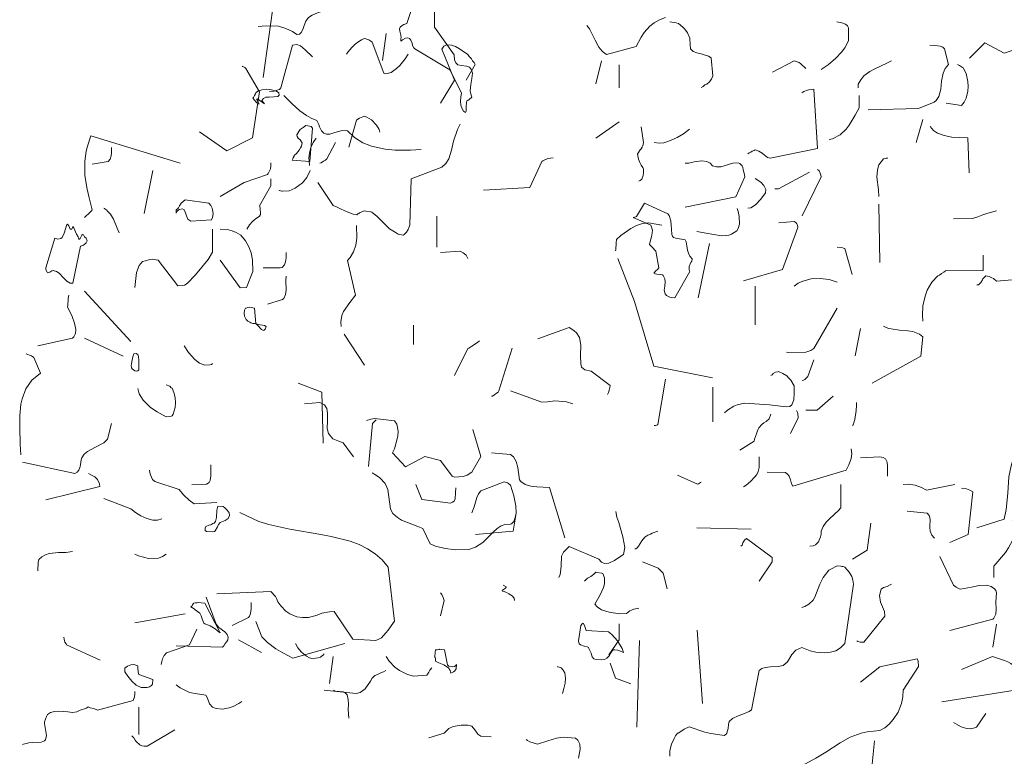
# Model space of a CAD drawing. Header units: metres. Extents: x 180716 to 180809, y 418548 to 418668.
# Tile 56 of 148: x 180795.976 to 180796.89, y 418576.659 to 418577.343. Entities that reach past the tile are written whole.
import ezdxf

# ---------------------------------------------------------------- set-up
doc = ezdxf.new("R2010")
doc.units = ezdxf.units.M
doc.layers.get('0').update_dxf_attribs({"color": 30, "lineweight": 0})
doc.layers.add('B-WE-GR-BOOM-SD', color=253, linetype='Continuous', lineweight=0)

# ---------------------------------------------------------------- blocks, each defined once
blk = doc.blocks.new('SGR-BOOM_S02_G_ZIJ-D')
at = {"flags": 128}
for points in [[(-1.4494, 7.6005), (-1.4072, 7.9041), (-1.3204, 7.9385), (-1.2659, 8.0342)], [(-1.468, 7.7898), (-1.438, 7.7932), (-1.3924, 7.791), (-1.3657, 7.7832), (-1.3401, 7.7721), (-1.3246, 7.7609), (-1.3146, 7.762), (-1.3079, 7.7676), (-1.3023, 7.7787), (-1.2968, 7.7943), (-1.2912, 7.8099), (-1.2812, 7.8232), (-1.2679, 7.8321), (-1.2478, 7.841), (-1.2256, 7.8477), (-1.1956, 7.8555), (-1.2178, 7.9667)], [(-0.9379, 7.745), (-0.9368, 7.7484), (-0.9379, 7.7584), (-0.9423, 7.7728), (-0.9434, 7.7817), (-0.9412, 7.7873), (-0.9334, 7.794), (-0.9268, 7.7973), (-0.9201, 7.7995), (-0.9156, 7.8017), (-0.8956, 7.8607)], [(-0.8133, 7.8551), (-0.8133, 7.7873), (-0.7399, 7.685), (-0.7388, 7.6661), (-0.7344, 7.655), (-0.7266, 7.6483), (-0.7132, 7.6449), (-0.6943, 7.6427), (-0.6832, 7.6394), (-0.6754, 7.6294), (-0.6721, 7.6171), (-0.6743, 7.5971), (-0.6788, 7.5749), (-0.681, 7.5515), (-0.6799, 7.5437), (-0.6743, 7.5282), (-0.6843, 7.5193), (-0.6888, 7.5148), (-0.6932, 7.5137), (-0.6943, 7.507), (-0.6954, 7.4915), (-0.6954, 7.4759), (-0.6977, 7.4703), (-0.7054, 7.4759), (-0.711, 7.4837), (-0.7155, 7.4981), (-0.7166, 7.5126), (-0.7155, 7.5282), (-0.7132, 7.5437), (-0.7566, 7.6294), (-0.8867, 7.7072), (-0.8901, 7.7106), (-0.8945, 7.7195), (-0.8967, 7.7283), (-0.9012, 7.7395), (-0.9056, 7.7461), (-0.9123, 7.7484), (-0.9212, 7.7473), (-0.9323, 7.7406), (-0.9379, 7.7361), (-0.9379, 7.745), (-0.9379, 7.745)], [(-0.2481, 7.7943), (-0.2381, 7.7809), (-0.2169, 7.7398), (-0.2025, 7.7131), (-0.1902, 7.6987), (-0.1836, 7.692), (-0.1747, 7.6864), (-0.0646, 7.7164), (-0.0457, 7.7509), (-0.0345, 7.7676), (-0.0134, 7.791), (0.0022, 7.8043), (0.0222, 7.8154), (0.0444, 7.8232)], [(0.0611, 7.8076), (0.0845, 7.8043), (0.0933, 7.801), (0.1089, 7.7876), (0.1167, 7.7798), (0.1267, 7.7665), (0.1345, 7.7465), (0.1356, 7.722), (0.1378, 7.7076), (0.1478, 7.6975), (0.1612, 7.692), (0.1768, 7.6886), (0.1923, 7.6831), (0.2046, 7.6797), (0.2146, 7.6742), (0.2201, 7.6064), (0.2157, 7.5941), (0.2068, 7.583), (0.1979, 7.5763), (0.1912, 7.573), (0.1845, 7.5674), (0.1768, 7.563)], [(0.6227, 7.6308), (0.6483, 7.6475), (0.6772, 7.6731), (0.6983, 7.6953), (0.7106, 7.7109), (0.7239, 7.7365), (0.7239, 7.7854), (0.7206, 7.7921), (0.7128, 7.7987), (0.6994, 7.8043), (0.6805, 7.8076)], [(-1.0065, 7.6642), (-0.9932, 7.7643)], [(-1.4258, 7.5485), (-1.4091, 7.5496), (-1.3969, 7.553), (-1.3891, 7.5563), (-1.3835, 7.5619), (-1.3401, 7.7209), (-1.3246, 7.7231), (-1.3112, 7.7187), (-1.2934, 7.7031), (-1.2667, 7.6775)], [(-1.1403, 7.6872), (-1.1347, 7.695), (-1.1203, 7.7117), (-1.108, 7.7239), (-1.0947, 7.735), (-1.0847, 7.7406), (-1.0747, 7.745), (-1.068, 7.7439), (-1.0569, 7.7406), (-1.0491, 7.7361), (-1.0446, 7.7317), (-1.0013, 7.6171), (-0.9935, 7.6149), (-0.9735, 7.6194), (-0.9546, 7.6338), (-0.9423, 7.6449), (-0.9223, 7.6705), (-0.9112, 7.6872)], [(-0.7908, 7.5051), (-0.7385, 7.5908), (-0.7863, 7.7064), (-0.7785, 7.7176), (-0.7685, 7.722), (-0.7496, 7.7209), (-0.7352, 7.7153), (-0.7207, 7.7076), (-0.6896, 7.6864), (-0.684, 7.6786), (-0.6762, 7.6697), (-0.6718, 7.6631), (-0.6662, 7.6564), (-0.6618, 7.6486), (-0.6951, 7.5908)], [(0.7973, 7.4807), (0.9841, 7.4851), (1.042, 7.5096), (1.0498, 7.5152), (1.0598, 7.5296), (1.0675, 7.5574), (1.0698, 7.5874), (1.0753, 7.6164), (1.0831, 7.6342), (1.0953, 7.6486), (1.0809, 7.7076), (1.0742, 7.7131), (1.0642, 7.7176), (1.0542, 7.7187), (1.042, 7.7198), (1.0264, 7.7209)], [(1.1732, 7.6731), (1.2299, 7.7298), (1.3022, 7.6909), (1.3322, 7.7009), (1.3534, 7.7031), (1.3901, 7.6975), (1.4045, 7.6931), (1.4179, 7.6864), (1.548, 7.6909)], [(-1.686, 7.3984), (-1.5848, 7.3283), (-1.4892, 7.3761), (-1.4636, 7.5474), (-1.5136, 7.6342), (-1.5181, 7.6375), (-1.5225, 7.6408), (-1.5259, 7.6419), (-1.527, 7.643)], [(-0.2136, 7.5774), (-0.1936, 7.6631)], [(-0.128, 7.5619), (-0.128, 7.6475)], [(0.4414, 7.6208), (0.5226, 7.6631), (0.5404, 7.6564), (0.5471, 7.6519), (0.566, 7.6342)], [(0.7595, 7.5619), (0.7595, 7.5763), (0.7695, 7.5919), (0.7817, 7.6064), (0.804, 7.623), (0.8218, 7.633), (0.8663, 7.6542), (0.884, 7.6631)], [(1.0865, 7.5051), (1.1432, 7.4963), (1.1532, 7.5085), (1.161, 7.5241), (1.1676, 7.5496), (1.1687, 7.5674), (1.1676, 7.5863), (1.161, 7.6152), (1.1498, 7.6364), (1.1476, 7.6375), (1.1443, 7.6408), (1.1365, 7.6453), (1.1287, 7.6486)], [(-1.4772, 7.5437), (-1.4695, 7.5493), (-1.4539, 7.5549), (-1.4361, 7.5571), (-1.4183, 7.5549), (-1.4005, 7.5493), (-1.3916, 7.5437), (-1.3905, 7.5348), (-1.3949, 7.5304), (-1.4094, 7.5293), (-1.4272, 7.5282), (-1.4394, 7.5271), (-1.4483, 7.5226), (-1.455, 7.5148), (-1.4439, 7.5026), (-1.4706, 7.5215), (-1.4739, 7.5204), (-1.4639, 7.5015), (-1.4695, 7.5048), (-1.4728, 7.507), (-1.4872, 7.5237), (-1.485, 7.5259), (-1.4817, 7.5337), (-1.4784, 7.5404), (-1.4772, 7.5437), (-1.4772, 7.5437)], [(-1.3724, 7.5341), (-1.3413, 7.5029), (-1.3135, 7.4773), (-1.289, 7.4596), (-1.2712, 7.4495), (-1.2501, 7.4406), (-1.2423, 7.4262), (-1.2401, 7.4173), (-1.2334, 7.4028), (-1.2245, 7.3939), (-1.2145, 7.3906), (-1.2022, 7.3906), (-1.1833, 7.3962), (-1.1555, 7.4039), (-1.1366, 7.4028), (-1.1099, 7.3773), (-1.0799, 7.3584), (-1.0477, 7.345), (-0.9965, 7.3339), (-0.9598, 7.3306), (-0.902, 7.3306), (-0.8631, 7.3328)], [(0.3502, 7.3172), (0.3547, 7.3205), (0.3614, 7.3239), (0.3669, 7.3272), (0.3736, 7.3294), (0.378, 7.3317), (0.3914, 7.3272), (0.4036, 7.3194), (0.4114, 7.3139), (0.4236, 7.3039), (0.4337, 7.3005), (0.6094, 7.3372), (0.5949, 7.5574), (0.586, 7.5563), (0.5771, 7.5552), (0.5716, 7.5541), (0.5582, 7.5485), (0.5515, 7.5441)], [(0.6527, 7.3706), (0.665, 7.3728), (0.6928, 7.3873), (0.715, 7.4084), (0.7272, 7.424), (0.7484, 7.4607), (0.7639, 7.4885), (0.7639, 7.5341)], [(-1.3338, 7.3113), (-1.326, 7.318), (-1.3204, 7.3247), (-1.316, 7.3313), (-1.3104, 7.3391), (-1.3071, 7.3458), (-1.3049, 7.358), (-1.3093, 7.3658), (-1.3126, 7.3691), (-1.3193, 7.3758), (-1.3227, 7.3814), (-1.3249, 7.388), (-1.3171, 7.4003), (-1.3115, 7.407), (-1.3015, 7.4147), (-1.296, 7.4181), (-1.2915, 7.4225), (-1.2837, 7.4214), (-1.2715, 7.4192), (-1.2659, 7.4125), (-1.2759, 7.2891), (-1.3416, 7.2935), (-1.3393, 7.2991), (-1.3382, 7.3024), (-1.3349, 7.308), (-1.3338, 7.3113), (-1.3338, 7.3113)], [(-1.247, 7.2112), (-1.1892, 7.1256), (-1.1747, 7.1189), (-1.1603, 7.1111), (-1.138, 7.1011), (-1.1147, 7.0933), (-1.1014, 7.0911), (-1.098, 7.0945), (-1.0947, 7.0956), (-1.0913, 7.0978), (-1.0836, 7.1011), (-1.0747, 7.1056), (-1.068, 7.1045), (-1.0502, 7.1022), (-1.0457, 7.1), (-1.0257, 7.0844), (-1.0001, 7.0578), (-0.9801, 7.0388), (-0.9557, 7.0233), (-0.9479, 7.0188), (-0.929, 7.0144), (-0.9256, 7.0177), (-0.9201, 7.0233), (-0.9167, 7.0266), (-0.9112, 7.0366), (-0.9067, 7.0455), (-0.9045, 7.0522), (-0.9001, 7.2246), (-0.7855, 7.2679), (-0.7711, 7.2813), (-0.7599, 7.2991), (-0.7499, 7.3302), (-0.7421, 7.3636), (-0.7277, 7.407), (-0.7177, 7.427)], [(-1.1314, 7.3413), (-1.1025, 7.4425), (-1.098, 7.4459), (-1.0913, 7.4492), (-1.0858, 7.4525), (-1.0791, 7.4548), (-1.0747, 7.457), (-1.0647, 7.4537), (-1.0469, 7.4437), (-1.028, 7.4236), (-1.0191, 7.4081), (-1.0157, 7.3981)], [(-0.2136, 7.375), (-0.128, 7.4362)], [(0.9752, 7.3595), (0.9997, 7.4451)], [(-0.0546, 7.216), (-0.049, 7.2182), (-0.0434, 7.2227), (-0.0379, 7.2371), (-0.0368, 7.2471), (-0.0368, 7.2605), (-0.0401, 7.266), (-0.0457, 7.2749), (-0.0512, 7.285), (-0.0557, 7.2972), (-0.059, 7.3161), (-0.0523, 7.3283), (-0.049, 7.3317), (-0.0457, 7.3361), (-0.0423, 7.3417), (-0.039, 7.3472), (-0.0368, 7.3595), (-0.0457, 7.4173)], [(0.0022, 7.3595), (0.0211, 7.3572), (0.0389, 7.3584), (0.0633, 7.3661), (0.0878, 7.3773), (0.1111, 7.3917), (0.1334, 7.4084)], [(1.0275, 7.4184), (1.0397, 7.4039), (1.0542, 7.3939), (1.0798, 7.385), (1.1076, 7.3795), (1.1376, 7.3773), (1.1676, 7.3761), (1.1721, 7.246)], [(-2.1134, 7.0811), (-2.1045, 7.0889), (-2.1, 7.0922), (-2.0945, 7.0978), (-2.0878, 7.1045), (-2.0844, 7.1089), (-2.0956, 7.1534), (-2.1033, 7.1856), (-2.1111, 7.2368), (-2.1122, 7.2902), (-2.1067, 7.3269), (-2.1022, 7.3458), (-2.0889, 7.3836), (-1.7575, 7.2824)], [(-1.2768, 7.2738), (-1.279, 7.2927), (-1.2801, 7.2994), (-1.2779, 7.3205), (-1.2723, 7.3406), (-1.2634, 7.3595), (-1.2523, 7.375)], [(-1.2389, 7.2827), (-1.2345, 7.2838), (-1.2256, 7.2894), (-1.2178, 7.2939), (-1.2134, 7.2983), (-1.1811, 7.3595)], [(-2.0844, 7.2791), (-2.0244, 7.2891), (-2.0177, 7.2969), (-2.0133, 7.3102), (-2.0122, 7.3213), (-2.0122, 7.3402)], [(-1.6085, 7.159), (-1.5206, 7.2112), (-1.4339, 7.2401), (-1.4305, 7.2435), (-1.4227, 7.2613), (-1.4205, 7.2724), (-1.4205, 7.2835)], [(-0.6317, 7.1826), (-0.4594, 7.1915), (-0.4149, 7.2883), (-0.4115, 7.2916), (-0.3926, 7.2994), (-0.3826, 7.3016), (-0.3726, 7.3027)], [(0.1178, 7.1193), (0.3058, 7.1571), (0.3391, 7.2316), (0.338, 7.2405), (0.3358, 7.2494), (0.3336, 7.2583), (0.3313, 7.2672), (0.3291, 7.2727), (0.3202, 7.2816), (0.3147, 7.2838), (0.2946, 7.2827), (0.2502, 7.2694), (0.2346, 7.2683), (0.219, 7.2727), (0.2101, 7.2827), (0.1979, 7.2883), (0.179, 7.2905), (0.1512, 7.2872), (0.1312, 7.2827), (0.1178, 7.2827)], [(0.8362, 7.1582), (0.8351, 7.1838), (0.8296, 7.2305), (0.8318, 7.2583), (0.8373, 7.2761), (0.854, 7.2983), (0.8607, 7.2994), (0.864, 7.3005), (0.8674, 7.3016), (0.8685, 7.3027)], [(-1.8909, 7.0956), (-1.8587, 7.2546)], [(-1.3905, 7.1823), (-1.3894, 7.1812), (-1.3805, 7.179), (-1.3772, 7.1779), (-1.3527, 7.1801), (-1.3304, 7.189), (-1.3038, 7.209), (-1.2871, 7.229), (-1.2748, 7.2546)], [(0.4503, 7.1871), (0.4648, 7.1871), (0.5793, 7.2494)], [(0.5526, 7.087), (0.6227, 7.2316), (0.6216, 7.2382), (0.6194, 7.2449), (0.6149, 7.2538), (0.6094, 7.2594)], [(-1.5106, 7.0377), (-1.5006, 7.0533), (-1.4895, 7.0655), (-1.4795, 7.0744), (-1.4628, 7.0856), (-1.4594, 7.0922), (-1.4606, 7.1167), (-1.4628, 7.1234), (-1.4205, 7.1979), (-1.4205, 7.2246)], [(0.3502, 7.1148), (0.3614, 7.117), (0.3792, 7.1281), (0.3992, 7.1482), (0.4159, 7.1726), (0.417, 7.1849), (0.4103, 7.1993), (0.3981, 7.2116), (0.378, 7.226)], [(-1.7719, 7.1089), (-1.7675, 7.1122), (-1.7642, 7.1167), (-1.7597, 7.1245), (-1.7542, 7.1334), (-1.7386, 7.1467), (-1.6518, 7.1334), (-1.6441, 7.1256), (-1.6385, 7.1156), (-1.6363, 7.1034), (-1.6352, 7.0945), (-1.6374, 7.0811), (-1.6407, 7.0722), (-1.7175, 7.0667), (-1.7286, 7.0744), (-1.7341, 7.0867), (-1.7397, 7.1011), (-1.7441, 7.11), (-1.7508, 7.1122), (-1.7608, 7.11), (-1.7686, 7.1045), (-1.7719, 7.0967), (-1.7719, 7.1089), (-1.7719, 7.1089)], [(-0.076, 7.0811), (-0.0704, 7.0822), (-0.066, 7.0833), (-0.0627, 7.0844), (-0.0337, 7.1334), (0.053, 7.0945), (0.0586, 7.0878), (0.0641, 7.0678), (0.0652, 7.0522), (0.0664, 7.0377), (0.0686, 7.0177), (0.0708, 7.011), (0.0741, 7.0066), (0.083, 7.0044), (0.1175, 6.9977), (0.1208, 6.9899), (0.1242, 6.9755), (0.1264, 6.9588), (0.1297, 6.9477), (0.1353, 6.9365), (0.1442, 6.9276), (0.142, 6.9187), (0.1386, 6.9132), (0.1331, 6.8987), (0.132, 6.8921), (0.1331, 6.8854), (0.1353, 6.8798), (0.0797, 6.782), (0.0664, 6.7831), (0.0608, 6.7842), (0.0486, 6.7909), (0.043, 6.7975), (0.0397, 6.8109), (0.0419, 6.8253), (0.043, 6.842), (0.0419, 6.8531), (0.0363, 6.8654), (0.033, 6.8676), (0.0263, 6.8687), (0.0119, 6.8698), (0.0063, 6.8709), (0.0018, 6.8743), (0.0085, 6.882), (0.0152, 6.8876), (0.0196, 6.8932), (0.0085, 6.9554), (0.003, 6.9621), (-0.0004, 6.9655), (-0.0037, 6.9688), (-0.0148, 6.9799), (-0.0126, 6.991), (-0.007, 7.0088), (-0.0048, 7.0233), (-0.0037, 7.0333), (-0.0104, 7.0522), (-0.076, 7.0811)], [(0.8362, 7.1304), (0.8407, 6.9135)], [(1.201, 6.8301), (1.2066, 6.8301), (1.2099, 6.8334), (1.2155, 6.839), (1.2221, 6.849), (1.2232, 6.8523), (1.2344, 6.8635), (1.2466, 6.8612), (1.2566, 6.8568), (1.2622, 6.8535), (1.2733, 6.8446), (1.3889, 6.8546)], [(-2.0411, 7.1156), (-2.0388, 7.1145), (-2.0377, 7.1122), (-2.03, 7.1078), (-2.0288, 7.1056), (-2.0166, 7.0933), (-2.0055, 7.0744), (-1.991, 7.0411), (-1.9844, 7.0233)], [(0.1612, 7.0281), (0.1957, 7.0225), (0.2246, 7.0169), (0.2524, 7.0125), (0.2802, 7.0147), (0.2891, 7.0181), (0.3091, 7.0314), (0.3147, 7.0403), (0.3191, 7.0559), (0.318, 7.0848), (0.3147, 7.1026), (0.3102, 7.1137)], [(1.1143, 7.0759), (1.1843, 7.077), (1.2043, 7.0826), (1.2232, 7.0903), (1.2421, 7.097), (1.2733, 7.1048)], [(-0.8041, 6.9702), (-0.8041, 7.0859)], [(-0.1413, 6.9569), (-0.1402, 6.9602), (-0.1391, 6.9869), (-0.1369, 6.9991), (-0.1213, 7.0136), (-0.0846, 7.0403), (-0.0635, 7.0503), (-0.0412, 7.0581), (-0.0179, 7.0614), (0.0311, 7.0525)], [(0.3347, 6.8457), (0.4792, 6.8879), (0.536, 7.0436), (0.5349, 7.0525), (0.5326, 7.057), (0.5282, 7.0625), (0.5226, 7.0659), (0.4659, 7.0614)], [(-2.2568, 6.8932), (-2.2235, 7.0044), (-2.2123, 6.9999), (-2.2012, 7.0022), (-2.1957, 7.0066), (-2.1879, 7.0222), (-2.1779, 7.0544), (-2.1756, 7.0555), (-2.1712, 7.05), (-2.1656, 7.0377), (-2.1601, 7.0377), (-2.1567, 7.0466), (-2.1523, 7.0422), (-2.1423, 7.0188), (-2.1367, 7.0088), (-2.1334, 6.9988), (-2.1289, 7.0022), (-2.1234, 7.0144), (-2.12, 7.0177), (-2.1167, 7.0166), (-2.1134, 7.0088), (-2.1067, 7.0044), (-2.1033, 6.9944), (-2.1067, 6.9866), (-2.1167, 6.9777), (-2.1278, 6.9743), (-2.1567, 6.8364), (-2.1667, 6.8364), (-2.179, 6.8442), (-2.1912, 6.8565), (-2.2068, 6.8743), (-2.2168, 6.8798), (-2.229, 6.8832), (-2.2346, 6.882), (-2.2379, 6.8798), (-2.2412, 6.8776), (-2.249, 6.8754), (-2.2501, 6.8776), (-2.2524, 6.8787), (-2.2557, 6.8843), (-2.2568, 6.8898), (-2.2568, 6.8932), (-2.2568, 6.8932)], [(-1.9254, 6.8209), (-1.9199, 6.8765), (-1.9098, 6.9021), (-1.8976, 6.9176), (-1.8865, 6.9199), (-1.8698, 6.9243), (-1.8598, 6.9254), (-1.8398, 6.9221), (-1.7664, 6.8264), (-1.7475, 6.8276), (-1.7419, 6.8287), (-1.7319, 6.8353), (-1.7008, 6.8676), (-1.6541, 6.9243), (-1.6374, 6.9521), (-1.6374, 7.0377)], [(-1.6085, 6.9221), (-1.5351, 6.8198), (-1.5117, 6.8209), (-1.4884, 6.8798), (-1.4895, 6.9232), (-1.4939, 6.9488), (-1.5028, 6.9721), (-1.5151, 6.9944), (-1.5328, 7.0144), (-1.5495, 7.0255), (-1.5651, 7.0311), (-1.5829, 7.0355), (-1.6085, 7.0377)], [(-1.1603, 6.6763), (-1.1614, 6.693), (-1.157, 6.7163), (-1.1514, 6.7319), (-1.128, 6.7653), (-1.1069, 6.792), (-1.1358, 6.921), (-1.1258, 6.9321), (-1.1136, 6.9532), (-1.1058, 6.9777), (-1.1014, 7.0033), (-1.1025, 7.0511)], [(-1.4494, 6.8932), (-1.386, 6.8932), (-1.3783, 6.8954), (-1.3705, 6.9043), (-1.366, 6.9165), (-1.3638, 6.931), (-1.3638, 6.951)], [(-0.7908, 6.9502), (-0.7185, 6.9558), (-0.7062, 6.9491), (-0.6962, 6.9402), (-0.6918, 6.9335), (-0.6896, 6.928)], [(0.1656, 6.7823), (0.2079, 6.9836)], [(0.6816, 6.9702), (0.6994, 6.9691), (0.705, 6.9669), (0.7106, 6.9658), (0.7384, 6.869)], [(-0.1324, 6.928), (-0.0701, 6.7689), (0.001, 6.5287), (0.219, 6.4854)], [(0.9997, 6.6955), (0.9986, 6.7178), (1.0008, 6.7523), (1.0086, 6.7878), (1.0164, 6.8101), (1.0331, 6.8401), (1.0564, 6.8635), (1.062, 6.8668), (1.0698, 6.8724), (1.0787, 6.8779), (1.0842, 6.8824), (1.2244, 6.8835), (1.2244, 6.9402)], [(-1.4339, 6.7586), (-1.3772, 6.7764), (-1.3727, 6.7797), (-1.3671, 6.7942), (-1.3638, 6.8109), (-1.3649, 6.8465), (-1.3638, 6.8631)], [(0.5226, 6.8257), (0.5371, 6.8368), (0.5549, 6.8446), (0.586, 6.8523), (0.6194, 6.8546), (0.6527, 6.8501), (0.6816, 6.8401)], [(-2.1134, 6.8064), (-1.941, 6.6196)], [(0.378, 6.6822), (0.378, 6.8257)], [(-2.2868, 6.604), (-2.1578, 6.6329), (-2.1523, 6.6374), (-2.1467, 6.6496), (-2.1456, 6.6641), (-2.1501, 6.6885), (-2.159, 6.713), (-2.1756, 6.7486), (-2.1745, 6.7519), (-2.1734, 6.7797), (-2.1712, 6.792)], [(-1.5151, 6.7441), (-1.5128, 6.7441), (-1.5062, 6.7464), (-1.5006, 6.7475), (-1.4939, 6.7464), (-1.4817, 6.7441), (-1.4761, 6.6874), (-1.4683, 6.683), (-1.4439, 6.6796), (-1.4383, 6.6763), (-1.4417, 6.6663), (-1.4461, 6.6618), (-1.4483, 6.6607), (-1.4561, 6.6641), (-1.4606, 6.6696), (-1.4661, 6.6752), (-1.4772, 6.6863), (-1.4884, 6.6874), (-1.495, 6.6897), (-1.4984, 6.6919), (-1.5062, 6.6952), (-1.5128, 6.7019), (-1.5184, 6.7141), (-1.5206, 6.7252), (-1.5184, 6.7364), (-1.5151, 6.7441), (-1.5151, 6.7441)], [(0.4937, 6.5799), (0.5004, 6.5788), (0.566, 6.5799), (0.5838, 6.5866), (0.5949, 6.5943), (0.6816, 6.7434)], [(-0.8909, 6.6088), (-0.8909, 6.6811)], [(-0.4293, 6.6299), (-0.3137, 6.6722), (-0.3026, 6.6655), (-0.2948, 6.66), (-0.2859, 6.6522), (-0.2748, 6.6344), (-0.2703, 6.6066), (-0.2714, 6.5677), (-0.2703, 6.5376), (-0.267, 6.5243), (-0.2547, 6.5143), (-0.2314, 6.5098), (-0.1613, 6.4564), (-0.1624, 6.4487), (-0.1647, 6.4398), (-0.1669, 6.4309), (-0.1702, 6.4231)], [(0.7484, 6.5665), (0.7684, 6.6677)], [(0.8118, 6.4653), (0.993, 6.5654), (0.9997, 6.6377), (0.9875, 6.6477), (0.963, 6.6566), (0.9441, 6.66), (0.9141, 6.6622), (0.8829, 6.6666), (0.8729, 6.6689), (0.854, 6.6766)], [(-2.1134, 6.6329), (-1.9688, 6.5651)], [(-1.1492, 6.6474), (-1.0735, 6.5317)], [(-0.7385, 6.4931), (-0.6896, 6.5943), (-0.6851, 6.5955), (-0.6751, 6.6021), (-0.6573, 6.6144), (-0.6518, 6.6177), (-0.6462, 6.6221)], [(-1.743, 6.604), (-1.7263, 6.5796), (-1.703, 6.5529), (-1.6863, 6.5395), (-1.6663, 6.5317), (-1.6474, 6.5328), (-1.6418, 6.5351), (-1.6374, 6.5384)], [(-0.6017, 6.4164), (-0.5973, 6.4175), (-0.5895, 6.4231), (-0.5828, 6.4275), (-0.5772, 6.432), (-0.5739, 6.4364), (-0.525, 6.5955)], [(-2.3491, 6.1992), (-2.3513, 6.2381), (-2.3536, 6.3015), (-2.3536, 6.3449), (-2.3491, 6.3872), (-2.3447, 6.4072), (-2.3302, 6.4439), (-2.3202, 6.4606), (-2.308, 6.4761), (-2.2768, 6.5028), (-2.3013, 6.5606), (-2.3091, 6.5662), (-2.3169, 6.5695), (-2.3291, 6.574)], [(-1.9399, 6.5317), (-1.9388, 6.5351), (-1.9376, 6.5451), (-1.9343, 6.5573), (-1.9332, 6.5629), (-1.9299, 6.574), (-1.921, 6.5751), (-1.9154, 6.5718), (-1.9121, 6.564), (-1.911, 6.5495), (-1.911, 6.5151), (-1.9154, 6.5106), (-1.9199, 6.5095), (-1.9254, 6.5106), (-1.9354, 6.5184), (-1.9388, 6.5228), (-1.9399, 6.5317), (-1.9399, 6.5317)], [(0.5526, 6.4753), (0.5571, 6.4765), (0.5615, 6.4787), (0.5727, 6.4898), (0.5949, 6.5521)], [(0.2635, 6.3552), (0.2746, 6.3652), (0.298, 6.3797), (0.3102, 6.3853), (0.338, 6.3908), (0.4303, 6.3853), (0.4926, 6.3775), (0.5059, 6.3786), (0.5137, 6.3842), (0.5215, 6.4031), (0.5226, 6.4275), (0.5226, 6.4553), (0.5104, 6.4765), (0.5026, 6.4842), (0.4948, 6.492), (0.4804, 6.5009), (0.4648, 6.5087), (0.4615, 6.5076), (0.4537, 6.5065), (0.4448, 6.5009), (0.4403, 6.4965), (0.4359, 6.4931)], [(0.0022, 6.3074), (0.0077, 6.3085), (0.0111, 6.3096), (0.0144, 6.3108), (0.0166, 6.3119), (0.0444, 6.4798)], [(-1.9154, 6.445), (-1.9098, 6.4261), (-1.8954, 6.4016), (-1.8676, 6.3749), (-1.8431, 6.3582), (-1.8098, 6.3405), (-1.7953, 6.3416), (-1.7909, 6.3427), (-1.7875, 6.3438), (-1.7831, 6.3505), (-1.7764, 6.3749), (-1.7753, 6.3927), (-1.7764, 6.4116), (-1.7808, 6.4305), (-1.7875, 6.4461), (-1.7909, 6.4483), (-1.7964, 6.4539), (-1.8098, 6.4594)], [(-1.3193, 6.465), (-1.2315, 6.4316), (-1.227, 6.2426)], [(-0.5305, 6.4364), (-0.4149, 6.3942), (-0.3937, 6.3964), (-0.3659, 6.3997), (-0.3226, 6.3964), (-0.2992, 6.3886)], [(0.2201, 6.3219), (0.2201, 6.4509)], [(0.566, 6.3652), (0.6082, 6.3652), (0.6672, 6.4175)], [(-1.2957, 6.3886), (-1.2389, 6.3931), (-1.2212, 6.3842), (-1.2134, 6.3708), (-1.21, 6.3541), (-1.2111, 6.3252), (-1.2123, 6.2963), (-1.2067, 6.2785), (-1.1911, 6.2585), (-1.1722, 6.2507), (-1.1522, 6.244), (-1.1144, 6.1918)], [(0.5093, 6.2785), (0.5371, 6.3363), (0.536, 6.353), (0.5349, 6.3564), (0.5315, 6.3641)], [(0.7395, 6.3074), (0.7417, 6.3108), (0.7473, 6.3308), (0.7528, 6.3641), (0.7539, 6.3819), (0.7539, 6.3931)], [(-1.0655, 6.3263), (-1.0499, 6.3319), (-1.0343, 6.3341), (-0.962, 6.3252), (-0.9531, 6.313), (-0.9487, 6.2874), (-0.9498, 6.2685), (-0.9565, 6.2396), (-0.962, 6.2218), (-0.9687, 6.2062), (-0.9209, 6.154), (-0.8486, 6.1929), (-0.7908, 6.1784), (-0.7474, 6.1195), (-0.7385, 6.1161), (-0.7062, 6.1184), (-0.6918, 6.1239), (-0.6751, 6.135), (-0.6417, 6.1929), (-0.6707, 6.293)], [(-1.058, 6.1558), (-1.0435, 6.3149), (-1.0302, 6.3293)], [(0.3202, 6.2162), (0.3736, 6.2496), (0.3747, 6.2574), (0.3825, 6.2774), (0.3881, 6.2919), (0.3914, 6.2996), (0.4025, 6.3119), (0.4103, 6.3174), (0.4181, 6.323), (0.4292, 6.333), (0.4359, 6.3497)], [(1.201, 5.9282), (1.3022, 5.9604), (1.31, 5.996), (1.3155, 6.0561), (1.32, 6.1173), (1.3278, 6.1584), (1.3389, 6.1962), (1.3578, 6.2318), (1.3845, 6.264), (1.3856, 6.2763), (1.3812, 6.2996), (1.3756, 6.3163), (1.3711, 6.3308), (1.37, 6.3508)], [(-2.3436, 6.1714), (-2.1489, 6.1292), (-2.14, 6.1347), (-2.1345, 6.1425), (-2.1289, 6.1558), (-2.1278, 6.1636), (-2.1256, 6.1803), (-2.1234, 6.1881), (-2.1145, 6.2014), (-2.1022, 6.2114), (-2.0722, 6.227), (-2.0411, 6.2437), (-2.0277, 6.257), (-2.0122, 6.3149)], [(0.4225, 6.135), (0.4904, 6.1328), (0.4982, 6.1273), (0.5037, 6.1195), (0.5082, 6.1061), (0.5126, 6.0917), (0.5171, 6.0828), (0.715, 6.1417), (0.725, 6.1617), (0.7339, 6.1851), (0.7361, 6.2029), (0.7339, 6.2207)], [(-0.6017, 6.2062), (-0.5305, 6.2007), (-0.5194, 6.1918), (-0.5094, 6.174), (-0.5038, 6.1517), (-0.4972, 6.1061), (-0.4927, 6.0995), (-0.476, 6.0883), (-0.456, 6.0828), (-0.4327, 6.0806), (-0.386, 6.0772), (-0.3292, 5.8904)], [(0.3347, 6.0806), (0.3436, 6.0861), (0.3603, 6.0995), (0.3758, 6.1173), (0.3836, 6.1261), (0.3892, 6.1373), (0.3925, 6.1517), (0.3925, 6.1918)], [(0.7684, 6.1873), (0.8407, 6.1918), (0.8529, 6.1895), (0.8618, 6.184), (0.8674, 6.1717), (0.8685, 6.1551), (0.8685, 6.1195)], [(-1.7138, 6.0894), (-1.6593, 6.0906), (-1.6504, 6.0961), (-1.646, 6.1039), (-1.6437, 6.1206), (-1.6437, 6.1617)], [(-2.2568, 6.0324), (-2.0555, 6.0813), (-2.0578, 6.0913), (-2.0644, 6.1069), (-2.0744, 6.1169), (-2.0822, 6.1214), (-2.09, 6.1247), (-2.0978, 6.1292)], [(-1.872, 6.1425), (-1.8698, 6.1336), (-1.8676, 6.1247), (-1.8609, 6.108), (-1.852, 6.1002), (-1.7608, 6.0702), (-1.7453, 6.0502), (-1.7241, 6.0302), (-1.7052, 6.0168), (-1.6218, 6.0224)], [(-1.0446, 6.1325), (-1.028, 6.1225), (-1.0157, 6.1136), (-0.9968, 6.0925), (-0.9868, 6.0702), (-0.9768, 5.9968), (-0.9679, 5.9812), (-0.9501, 5.9657), (-0.9356, 5.9568), (-0.8745, 5.9334), (-0.8567, 5.9256), (-0.8289, 5.8678), (-0.8089, 5.86), (-0.7733, 5.8511), (-0.7355, 5.8456), (-0.6854, 5.8478), (-0.661, 5.8556), (-0.6332, 5.8734), (-0.5953, 5.9123), (-0.5809, 5.9256), (-0.5653, 5.9356), (-0.552, 5.9401), (-0.5308, 5.9412), (-0.5275, 5.9423), (-0.5186, 5.9512), (-0.5131, 5.9657), (-0.5097, 5.9824), (-0.5108, 6.009), (-0.5186, 6.0469), (-0.5308, 6.0858), (-0.5386, 6.0925), (-0.542, 6.0947), (-0.5542, 6.0991), (-0.6409, 6.0647), (-0.6498, 6.0546), (-0.6565, 6.0402), (-0.661, 6.0235), (-0.6654, 6.0057), (-0.6743, 5.9835)], [(0.0889, 6.1239), (0.1634, 6.0906), (0.1667, 6.0917), (0.1712, 6.0939), (0.1745, 6.0961), (0.1768, 6.0972)], [(-0.882, 6.0894), (-0.8597, 6.0327), (-0.7541, 6.0194), (-0.7507, 6.0205), (-0.7463, 6.0227), (-0.7407, 6.0272), (-0.7363, 6.0361), (-0.7352, 6.0583), (-0.7341, 6.0761)], [(0.5804, 5.8592), (0.5927, 5.8604), (0.596, 5.8626), (0.6016, 5.8648), (0.6094, 5.8726), (0.6127, 5.8759), (0.6205, 5.8948), (0.6227, 5.9048), (0.6227, 5.916), (0.6305, 5.9326), (0.6416, 5.9493), (0.6516, 5.9593), (0.6739, 5.9794), (0.6861, 5.9905), (0.6961, 6.0027), (0.6961, 6.0883)], [(0.9274, 6.0894), (0.9474, 6.0906), (0.9719, 6.0861), (0.9953, 6.0772), (1.0142, 6.0683), (1.1187, 6.0894)], [(1.1009, 5.8737), (1.1687, 5.9026), (1.1865, 6.0616), (1.1743, 6.0683), (1.1621, 6.0728), (1.1432, 6.075)], [(-2.0411, 6.0368), (-1.941, 5.999), (-1.9232, 5.9846), (-1.9043, 5.9723), (-1.882, 5.9623), (-1.8587, 5.9568), (-1.842, 5.9568), (-1.8253, 5.9612)], [(-1.6652, 5.9268), (-1.6618, 5.9334), (-1.6507, 5.9379), (-1.6441, 5.939), (-1.6363, 5.9445), (-1.6318, 5.9457), (-1.6263, 5.9512), (-1.6229, 5.9657), (-1.6218, 5.9935), (-1.6174, 6.0079), (-1.5985, 6.0068), (-1.5918, 6.0024), (-1.5829, 5.9935), (-1.5796, 5.9879), (-1.5751, 5.9835), (-1.574, 5.9735), (-1.5796, 5.9623), (-1.5907, 5.9546), (-1.6096, 5.9479), (-1.6151, 5.9401), (-1.6185, 5.9312), (-1.6274, 5.9167), (-1.6307, 5.9145), (-1.6374, 5.9134), (-1.6596, 5.9145), (-1.6652, 5.9179), (-1.6652, 5.9268), (-1.6652, 5.9268)], [(-1.6218, 5.6821), (-1.4205, 5.691), (-1.4038, 5.6732), (-1.3994, 5.6654), (-1.3949, 5.6532), (-1.3838, 5.6387), (-1.3649, 5.6187), (-1.3505, 5.6087), (-1.3238, 5.5976), (-1.3038, 5.5942), (-1.2815, 5.5953), (-1.2493, 5.6031), (-1.2315, 5.6109), (-1.2037, 5.6154), (-1.1859, 5.6165), (-1.1169, 5.5142), (-1.0313, 5.5097), (-1.0202, 5.5142), (-1.0102, 5.5197), (-0.9935, 5.5375), (-0.9857, 5.5475), (-0.9746, 5.5642), (-0.9623, 5.5809), (-0.9857, 5.7822), (-1.0079, 5.8089), (-1.0335, 5.8311), (-1.0624, 5.85), (-1.0925, 5.8656), (-1.1258, 5.8778), (-1.197, 5.8956), (-1.2348, 5.9034), (-1.3505, 5.9223), (-1.4283, 5.9401), (-1.465, 5.9512), (-1.5362, 5.9846)], [(-0.6607, 5.9026), (-0.5205, 5.916), (-0.5116, 5.9749)], [(-0.3515, 5.7436), (-0.347, 5.7547), (-0.3437, 5.7725), (-0.3426, 5.787), (-0.3415, 5.8225), (-0.3337, 5.837), (-0.3137, 5.8581), (-0.2025, 5.8114), (-0.1925, 5.8003), (-0.1813, 5.7959), (-0.1658, 5.797), (-0.1446, 5.807), (-0.1246, 5.8203), (-0.1113, 5.8292), (-0.1068, 5.8548), (-0.1135, 5.8948), (-0.1291, 5.9471), (-0.1357, 5.9671), (-0.1402, 5.9882)], [(0.9419, 5.9894), (1.0164, 5.9827), (1.0242, 5.9738), (1.0275, 5.9604), (1.0264, 5.9304), (1.0275, 5.9149), (1.0331, 5.9004), (1.0431, 5.8893)], [(0.1612, 5.9282), (0.3625, 5.9226)], [(0.7395, 5.8114), (0.7929, 5.8448), (0.8073, 5.9449)], [(1.2644, 5.7436), (1.2644, 5.7858), (1.3066, 5.8359), (1.3189, 5.8537), (1.3344, 5.8837), (1.3411, 5.9071), (1.3422, 5.9182), (1.34, 5.9471), (1.3367, 5.9493), (1.3356, 5.9515), (1.3322, 5.9549)], [(-0.069, 5.8503), (-0.0657, 5.8503), (-0.0612, 5.8537), (-0.0557, 5.8592), (-0.0434, 5.8793), (-0.0323, 5.8926), (-0.0212, 5.9004), (-0.0112, 5.9048), (-0.0045, 5.9082), (0.0166, 5.916)], [(0.3247, 5.8592), (0.3291, 5.8637), (0.3324, 5.8726), (0.338, 5.8815), (0.3458, 5.8882), (0.4403, 5.8181), (0.4403, 5.8014), (0.3925, 5.7302)], [(-2.2868, 5.7677), (-2.2857, 5.7711), (-2.2846, 5.7989), (-2.2824, 5.81), (-2.2713, 5.82), (-2.2579, 5.8278), (-2.2435, 5.8322), (-2.209, 5.8356), (-2.1823, 5.8367), (-2.1578, 5.84)], [(-1.9254, 5.83), (-1.9121, 5.8244), (-1.8754, 5.8144), (-1.8376, 5.8155), (-1.8231, 5.8211), (-1.8098, 5.83)], [(1.1009, 5.5467), (1.2599, 5.589), (1.2644, 5.5923), (1.2711, 5.6068), (1.2722, 5.6257), (1.2711, 5.6524), (1.2733, 5.6869), (1.2711, 5.6947), (1.2666, 5.7013), (1.2544, 5.7102), (1.2377, 5.7147), (1.2099, 5.7136), (1.181, 5.708), (1.1398, 5.7002), (1.1354, 5.7013), (1.1243, 5.7069), (1.1143, 5.7147), (1.0631, 5.8214)], [(-0.0412, 5.8014), (0.0177, 5.7781), (0.0244, 5.7703), (0.0288, 5.7669), (0.0333, 5.7625), (0.0355, 5.7592), (0.0511, 5.7013)], [(0.0611, 5.0797), (0.0611, 5.1008), (0.0667, 5.1241), (0.0767, 5.1453), (0.0822, 5.1553), (0.0889, 5.1653), (0.0922, 5.1653), (0.0978, 5.1686), (0.1134, 5.1798), (0.1323, 5.1887), (0.1901, 5.1686), (0.2135, 5.1642), (0.239, 5.1597), (0.2624, 5.1564), (0.2691, 5.1597), (0.2724, 5.1653), (0.2768, 5.182), (0.278, 5.1975), (0.2813, 5.2087), (0.2935, 5.2198), (0.3147, 5.2298), (0.3324, 5.2354), (0.3547, 5.2454), (0.3636, 5.252), (0.3925, 5.3977), (0.4025, 5.4055), (0.4147, 5.4088), (0.4348, 5.4111), (0.4626, 5.4122), (0.4815, 5.4166), (0.4959, 5.4289), (0.5015, 5.4366), (0.5137, 5.4578), (0.5282, 5.4733), (0.5393, 5.4789), (0.5515, 5.4834), (0.5816, 5.4711), (0.6027, 5.4656), (0.6349, 5.4633), (0.6572, 5.4656), (0.6772, 5.4711), (0.695, 5.4822), (0.7106, 5.4978), (0.7428, 5.718), (0.7406, 5.7336), (0.7361, 5.7469), (0.7272, 5.7636), (0.7106, 5.7814), (0.7039, 5.7836), (0.6994, 5.7847), (0.6961, 5.7858), (0.6816, 5.787), (0.6583, 5.7747), (0.6516, 5.7703), (0.6305, 5.7436), (0.6183, 5.718), (0.5994, 5.6702), (0.5927, 5.6591), (0.5771, 5.6446), (0.5615, 5.6357), (0.5515, 5.6324)], [(-0.2558, 5.7302), (-0.2447, 5.7403), (-0.2325, 5.7469), (-0.2214, 5.7558), (-0.2136, 5.7636), (-0.2103, 5.7625), (-0.1913, 5.7592), (-0.188, 5.758), (-0.1825, 5.7425), (-0.1825, 5.7202), (-0.1858, 5.7058), (-0.198, 5.6791), (-0.218, 5.6446), (-0.2091, 5.6346), (-0.1925, 5.6235), (-0.1647, 5.6146), (-0.1257, 5.6079), (-0.1002, 5.6101), (-0.0879, 5.619), (-0.0813, 5.6224), (-0.0735, 5.6257), (-0.0546, 5.629)], [(-0.5161, 5.658), (-0.5172, 5.6669), (-0.525, 5.6757), (-0.5372, 5.6824), (-0.5461, 5.688), (-0.5539, 5.6913), (-0.5606, 5.6924), (-0.5617, 5.6947), (-0.5572, 5.6991), (-0.5494, 5.7036), (-0.5472, 5.7069), (-0.5472, 5.7091), (-0.5583, 5.7147)], [(0.755, 5.5078), (0.7584, 5.5056), (0.7673, 5.5034), (0.7817, 5.5034), (0.8596, 5.6001), (0.8574, 5.6168), (0.8429, 5.6513), (0.8396, 5.6769), (0.8451, 5.7002), (0.854, 5.7058), (0.8674, 5.7102), (0.8785, 5.7158), (0.884, 5.7191)], [(-1.7728, 5.4889), (-1.6004, 5.4845), (-1.5959, 5.4889), (-1.5904, 5.4978), (-1.5848, 5.5056), (-1.5804, 5.5112), (-1.5792, 5.5223), (-1.5826, 5.5312), (-1.5915, 5.5412), (-1.6137, 5.5579), (-1.6237, 5.5701), (-1.6615, 5.6702)], [(-0.7908, 5.6869), (-0.7863, 5.6802), (-0.7808, 5.6691), (-0.7774, 5.658), (-0.7908, 5.6012)], [(-1.7086, 5.6476), (-1.7019, 5.6487), (-1.6941, 5.6498), (-1.6885, 5.651), (-1.6796, 5.6498), (-1.6663, 5.6476), (-1.6085, 5.5375), (-1.6185, 5.5453), (-1.6274, 5.5531), (-1.6463, 5.5642), (-1.6663, 5.5709), (-1.6696, 5.5742), (-1.6752, 5.5865), (-1.6796, 5.6009), (-1.6852, 5.6109), (-1.693, 5.6165), (-1.7019, 5.6231), (-1.7052, 5.6265), (-1.7175, 5.6343), (-1.7163, 5.6354), (-1.713, 5.6387), (-1.7119, 5.6421), (-1.7097, 5.6454), (-1.7086, 5.6465), (-1.7086, 5.6476), (-1.7086, 5.6476)], [(-1.564, 5.5653), (-1.5039, 5.5953), (-1.5006, 5.5998), (-1.4973, 5.6054), (-1.495, 5.6165), (-1.4939, 5.6287), (-1.4939, 5.651)], [(-1.9254, 5.5753), (-1.7386, 5.6087)], [(-1.4772, 5.5798), (-1.455, 5.5231), (-1.4339, 5.5019), (-1.4027, 5.4786), (-1.376, 5.463), (-1.3393, 5.4441), (-1.1458, 5.4986)], [(-0.2784, 5.5086), (-0.2695, 5.5653), (-0.2651, 5.5709), (-0.2606, 5.5731), (-0.2562, 5.5653), (-0.2495, 5.5464), (-0.1672, 5.5409), (-0.155, 5.532), (-0.1338, 5.5086), (-0.116, 5.4797), (-0.1116, 5.4652), (-0.1227, 5.4697), (-0.1327, 5.473), (-0.1438, 5.4741), (-0.1494, 5.4752), (-0.1538, 5.4708), (-0.1605, 5.4597), (-0.1639, 5.4541), (-0.1727, 5.4441), (-0.1816, 5.4385), (-0.1928, 5.4374), (-0.2128, 5.4385), (-0.2217, 5.4408), (-0.2272, 5.4486), (-0.2317, 5.4619), (-0.2406, 5.4797), (-0.2417, 5.483), (-0.2461, 5.4864), (-0.2573, 5.4886), (-0.2706, 5.493), (-0.2762, 5.4975), (-0.2784, 5.5086), (-0.2784, 5.5086)], [(-0.1658, 5.4556), (-0.128, 5.5123), (-0.128, 5.5712)], [(1.2599, 5.4845), (1.2733, 5.5701)], [(-2.1901, 5.5219), (-2.189, 5.5142), (-2.1868, 5.5086), (-2.1856, 5.503), (-2.1812, 5.4964), (-2.1801, 5.493), (-2.0544, 5.4363)], [(-1.8287, 5.4207), (-1.8253, 5.4319), (-1.8231, 5.4408), (-1.8175, 5.4541), (-1.8086, 5.463), (-1.723, 5.493), (-1.6952, 5.552)], [(0.1816, 5.2752), (0.1618, 5.5481)], [(-1.5414, 5.5123), (-1.4558, 5.4645)], [(-1.329, 5.4978), (-1.3201, 5.4822), (-1.3068, 5.4656), (-1.289, 5.4511), (-1.2779, 5.4444), (-1.2634, 5.4411), (-1.2545, 5.4433), (-1.2456, 5.4455), (-1.2367, 5.4478), (-1.2323, 5.4511), (-1.2267, 5.4544), (-1.2234, 5.46)], [(-0.0619, 5.1877), (-0.052, 5.5091)], [(-1.2037, 5.3496), (-1.1892, 5.4497)], [(-0.9924, 5.4497), (-0.9812, 5.433), (-0.9601, 5.4107), (-0.9434, 5.3974), (-0.9134, 5.3829), (-0.8912, 5.3763), (-0.8411, 5.3807), (-0.8344, 5.3918), (-0.83, 5.3996), (-0.8233, 5.4074)], [(-0.8133, 5.4497), (-0.8122, 5.4497), (-0.8111, 5.4652), (-0.8089, 5.4741), (-0.8033, 5.4752), (-0.7955, 5.4764), (-0.7944, 5.4775), (-0.7877, 5.4764), (-0.7755, 5.4741), (-0.7644, 5.4185), (-0.7599, 5.4141), (-0.7466, 5.4119), (-0.7388, 5.413), (-0.7344, 5.4163), (-0.7321, 5.4207), (-0.7332, 5.4041), (-0.7377, 5.3963), (-0.7421, 5.3929), (-0.7522, 5.3885), (-0.7544, 5.3974), (-0.761, 5.4074), (-0.7788, 5.4185), (-0.7977, 5.4263), (-0.8089, 5.433), (-0.81, 5.443), (-0.8111, 5.4463), (-0.8133, 5.4497), (-0.8133, 5.4497)], [(1.0709, 5.2821), (1.3433, 5.3243), (1.3445, 5.3366), (1.3433, 5.3566), (1.3433, 5.3844), (1.3456, 5.3977), (1.3422, 5.4077), (1.3367, 5.4166), (1.3267, 5.4244), (1.3155, 5.43), (1.3033, 5.4355), (1.2588, 5.45), (1.1432, 5.4022)], [(-1.9632, 5.3929), (-1.9632, 5.4063), (-1.9532, 5.4141), (-1.941, 5.4185), (-1.9299, 5.4196), (-1.9154, 5.4152), (-1.9143, 5.4074), (-1.9132, 5.3918), (-1.911, 5.3829), (-1.8587, 5.364), (-1.8598, 5.3473), (-1.8642, 5.3418), (-1.872, 5.3373), (-1.8765, 5.3362), (-1.8798, 5.3351), (-1.9021, 5.3351), (-1.921, 5.344), (-1.9376, 5.3585), (-1.9521, 5.3763), (-1.9632, 5.3929), (-1.9632, 5.3929)], [(-0.3559, 5.4122), (-0.3548, 5.4111), (-0.3459, 5.4088), (-0.3426, 5.4077), (-0.3348, 5.3988), (-0.3292, 5.3888), (-0.327, 5.3699), (-0.3281, 5.351), (-0.3326, 5.331), (-0.3381, 5.3121)], [(-0.1613, 5.4255), (-0.1413, 5.3688), (-0.0846, 5.3488)], [(0.4937, 4.964), (0.5226, 5.0363), (0.5649, 5.0508), (0.6027, 5.0719), (0.6394, 5.0941), (0.6928, 5.1286), (0.7306, 5.1497), (0.7717, 5.1653), (0.7929, 5.1697), (0.8407, 5.1753), (0.8585, 5.1853), (0.8752, 5.1987), (0.8896, 5.2153), (0.9085, 5.2431), (0.9207, 5.2754), (0.9263, 5.2999), (0.9274, 5.3254), (0.9841, 5.4122), (0.983, 5.4322), (0.9797, 5.4411), (0.8407, 5.4111), (0.7684, 5.3544)], [(-1.2234, 5.3254), (-1.1044, 5.3121), (-1.0888, 5.3165), (-1.071, 5.3299), (-1.051, 5.3577), (-1.0443, 5.3699), (-1.0343, 5.3788), (-1.0243, 5.3833), (-1.0176, 5.3866), (-1.0099, 5.3899), (-1.0021, 5.3933), (-0.9943, 5.3977)], [(-1.7728, 5.3443), (-1.7572, 5.3332), (-1.7405, 5.3243), (-1.7227, 5.3165), (-1.7016, 5.3121), (-1.6627, 5.3065), (-1.6571, 5.2976), (-1.6493, 5.2743), (-1.6371, 5.262), (-1.6237, 5.2565), (-1.6004, 5.2543), (-1.5759, 5.2587), (-1.5603, 5.2643), (-1.5392, 5.2754), (-1.5281, 5.2832)], [(-2.3436, 5.1227), (-2.3391, 5.1238), (-2.3191, 5.1294), (-2.3046, 5.1305), (-2.2735, 5.1316), (-2.2613, 5.1372), (-2.2579, 5.1405), (-2.2546, 5.1561), (-2.2613, 5.2006), (-2.2613, 5.2072), (-2.2546, 5.2272), (-2.2501, 5.2339), (-2.239, 5.2417), (-2.2246, 5.2461), (-2.209, 5.2473), (-2.1745, 5.2439), (-2.1578, 5.2417), (-2.1412, 5.2439), (-2.1289, 5.2506), (-2.1056, 5.2584), (-2.0989, 5.2628), (-2.0922, 5.2595), (-2.0778, 5.2562), (-2.0644, 5.2506), (-1.9321, 5.2862), (-1.9276, 5.3006), (-1.9254, 5.3118), (-1.9254, 5.3195)], [(-1.1881, 5.3251), (-1.1814, 5.3207), (-1.1514, 5.3184), (-1.1458, 5.3162), (-1.138, 5.3073), (-1.1336, 5.2906), (-1.1325, 5.2728), (-1.1336, 5.2528), (-1.1314, 5.2206)], [(-1.911, 5.1605), (-1.911, 5.2617)], [(1.1143, 5.2053), (1.1232, 5.1998), (1.1421, 5.1887), (1.1587, 5.1831), (1.1765, 5.1809), (1.1888, 5.1831), (1.1999, 5.1875), (1.2344, 5.2387)], [(-0.8341, 5.1475), (-0.7774, 5.1653), (-0.7596, 5.182), (-0.7441, 5.1898), (-0.714, 5.1942), (-0.6896, 5.1953), (-0.6751, 5.1909), (-0.664, 5.1775), (-0.6518, 5.1608), (-0.6417, 5.1542), (-0.6028, 5.152)], [(-1.9366, 5.155), (-1.9332, 5.1517), (-1.9299, 5.1483), (-1.9243, 5.1394), (-1.921, 5.1339), (-1.9077, 5.1217), (-1.8988, 5.1183), (-1.891, 5.1172), (-1.8799, 5.1172), (-1.7776, 5.1773)], [(-0.4727, 5.1419), (-0.4683, 5.1375), (-0.4594, 5.133), (-0.4304, 5.1241), (-0.3926, 5.1364), (-0.3604, 5.1464), (-0.3348, 5.1508), (-0.2892, 5.1464), (-0.2814, 5.1397), (-0.2736, 5.1241), (-0.2725, 5.1052), (-0.2781, 5.0719)], [(0.7395, 4.9017), (0.7439, 4.9028), (0.7484, 4.9051), (0.7584, 4.914), (0.7639, 4.9195), (0.7773, 5.0063), (0.7817, 5.0096), (0.7917, 5.0252), (0.8029, 5.0407), (0.8118, 5.0496), (0.8207, 5.1364)]]:
    blk.add_lwpolyline(points, dxfattribs=at)

msp = doc.modelspace()

# ---------------------------------------------------------------- block references
at = {"layer": 'B-WE-GR-BOOM-SD', "xscale": 0.25, "yscale": 0.25, "zscale": 0.25}
msp.add_blockref('SGR-BOOM_S02_G_ZIJ-D', (180796.56447, 418575.38878), dxfattribs=at)

doc.saveas('drawing.dxf')
